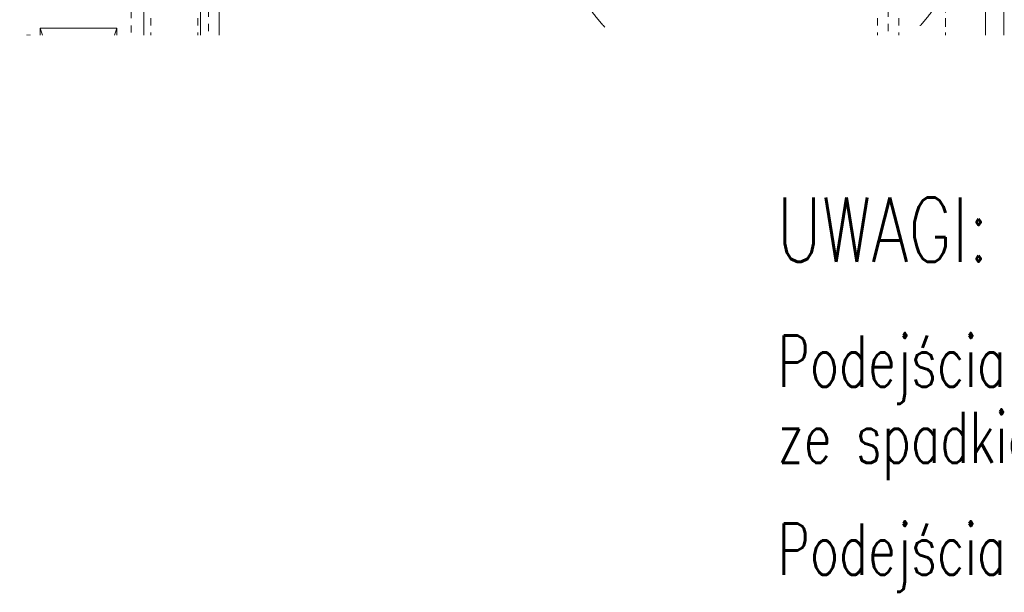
# Model space of a CAD drawing. Extents: x -220312 to -8310, y -91840 to 81907.
# Tile 20 of 128: x -187945 to -184476, y -13463 to -11445. Entities that reach past the tile are written whole.
import ezdxf

# ---------------------------------------------------------------- set-up
doc = ezdxf.new("R2010")
doc.units = 0
doc.header["$MEASUREMENT"] = 0
doc.set_wipeout_variables(frame=1)
for name, pattern in [('Hidden Line', [50, 25, -25]), ('Krawędzie ukryte', [150, 100, -50]), ('Kreski i kropki', [450, 250, -100, 0, -100])]:
    doc.linetypes.add(name, pattern=pattern)
doc.layers.add('#kan_san-op', color=34, linetype='Continuous')
doc.layers.add('#opisy', color=252, linetype='Continuous')
for name, color, linetype, lineweight in [('_MK_TEKST', 3, 'Continuous', 18), ('Arch opisy_Nr_Pióra__21', 7, 'Continuous', 9), ('Arch schody_Nr_Pióra__21', 7, 'Continuous', 9), ('INWENT KONST. DREWNIANA_Nr_Pióra__20', 1, 'Continuous', 100), ('INWENT OPISY_Nr_Pióra__21', 7, 'Continuous', 9), ('INWENT RZĘDNE_Nr_Pióra__21', 7, 'Continuous', 9), ('INWENT WYPOSAŻENIE_Nr_Pióra__21', 7, 'Continuous', 9), ('INWENT. OKNA_Nr_Pióra__101', 8, 'Continuous', 13), ('INWENT.ŚCIANY_Nr_Pióra__101', 8, 'Continuous', 13), ('Inwentaryzacja Konst._Nr_Pióra__101', 8, 'Continuous', 13), ('Istniejące schody_Nr_Pióra__101', 8, 'Continuous', 13), ('PODKŁAD', 252, 'Continuous', 35)]:
    doc.layers.add(name, color=color, linetype=linetype, lineweight=lineweight)
doc.styles.add('GENERATED_STYLE_2', font='txt')
doc.styles.add('GENERATED_STYLE_6', font='txt')
doc.styles.add('ROMANS', font='romans.shx', dxfattribs={"width": 0.85, "height": 0.11})

# ---------------------------------------------------------------- blocks, each defined once
blk = doc.blocks.new('parter')
at = {"layer": 'INWENT RZĘDNE_Nr_Pióra__21', "linetype": 'Continuous'}
for points in [[(-185804, -11952), (-185704, -11952), (-185711.6, -11913.8), (-185733.3, -11881.3), (-185765.7, -11859.7), (-185804, -11852)], [(-185804, -11952), (-185904, -11952), (-185896.4, -11990.3), (-185874.7, -12022.8), (-185842.3, -12044.4), (-185804, -12052)], [(-185504, -13021.3), (-185404, -13021.3), (-185411.6, -12983), (-185433.3, -12950.6), (-185465.7, -12928.9), (-185504, -12921.3)], [(-185504, -13021.3), (-185604, -13021.3), (-185596.4, -13059.5), (-185574.7, -13092), (-185542.3, -13113.7), (-185504, -13121.3)]]:
    blk.add_hatch(color=252, dxfattribs=at).paths.add_polyline_path(points, flags=0)
at = {"layer": 'Arch opisy_Nr_Pióra__21', "color": 252, "linetype": 'Krawędzie ukryte'}
blk.add_circle((-185329.9, -10965.1), 750, dxfattribs=at)
at = {"layer": 'Arch schody_Nr_Pióra__21', "color": 252, "linetype": 'Continuous'}
for p, q in [((-184542.4, -10215.1), (-184542.4, -12815.1)), ((-184477.4, -10215.1), (-184477.4, -12815.1)), ((-187507.4, -11415.1), (-187507.4, -20065.1)), ((-187307.4, -11415.1), (-187307.4, -20065.1)), ((-187307.4, -11745.1), (-187307.4, -17865.1)), ((-186107.4, -11745.1), (-187307.4, -11745.1)), ((-186642.4, -11745.1), (-187307.4, -17865.1)), ((-186642.4, -11745.1), (-186107.4, -17865.1)), ((-186107.4, -11745.1), (-186107.4, -17865.1)), ((-186042.4, -11745.1), (-186107.4, -11745.1)), ((-186042.4, -11745.1), (-186042.4, -17865.1)), ((-184542.4, -11745.1), (-186042.4, -11745.1)), ((-184477.4, -12115.1), (-186042.4, -12115.1)), ((-185259.9, -12115.1), (-184477.4, -12465.1)), ((-185259.9, -12815.1), (-185259.9, -12115.1)), ((-184477.4, -12465.1), (-186042.4, -12465.1)), ((-184477.4, -12815.1), (-186042.4, -12815.1)), ((-184537.4, -12815.1), (-184537.4, -17665.1)), ((-184477.4, -12815.1), (-184477.4, -17665.1))]:
    blk.add_line(p, q, dxfattribs=at)
at = {"layer": 'INWENT KONST. DREWNIANA_Nr_Pióra__20', "color": 252, "linetype": 'Kreski i kropki'}
blk.add_line((-187935.5, -13999.1), (-187901.9, -9994.8), dxfattribs=at)
at = {"layer": 'INWENT RZĘDNE_Nr_Pióra__21', "color": 252, "linetype": 'Continuous'}
for p, q in [((-185804, -12152), (-185804, -11752)), ((-186004, -11952), (-185604, -11952)), ((-185504, -13221.3), (-185504, -12821.3)), ((-185704, -13021.3), (-185304, -13021.3))]:
    blk.add_line(p, q, dxfattribs=at)
for centre in [(-185804, -11952), (-185504, -13021.3)]:
    blk.add_circle(centre, 100, dxfattribs=at)
at = {"layer": 'INWENT WYPOSAŻENIE_Nr_Pióra__21', "color": 252, "linetype": 'Continuous'}
for p, q in [((-187602.4, -11475.1), (-187872.4, -11475.1)), ((-187872.4, -11475.1), (-187872.4, -12305.1)), ((-187872.4, -12305.1), (-187602.4, -11475.1)), ((-187872.4, -11475.1), (-187602.4, -12305.1)), ((-187602.4, -12305.1), (-187602.4, -11475.1)), ((-187872.4, -12305.1), (-187602.4, -12305.1))]:
    blk.add_line(p, q, dxfattribs=at)
at = {"layer": 'INWENT. OKNA_Nr_Pióra__101', "color": 252, "linetype": 'Hidden Line'}
for p, q in [((-187482.4, -12465.1), (-187482.4, -10715.1)), ((-187317.4, -12465.1), (-187317.4, -10715.1)), ((-187242.4, -10715.1), (-187242.4, -12465.1)), ((-187242.4, -12465.1), (-187242.4, -10745.1)), ((-184922.4, -13165.1), (-184922.4, -10745.1)), ((-184922.4, -13165.1), (-184922.4, -10745.1)), ((-184847.4, -13165.1), (-184847.4, -10745.1)), ((-184682.4, -10745.1), (-184682.4, -13165.1)), ((-187279.9, -12385.1), (-187279.9, -10825.1)), ((-184884.9, -13085.1), (-184884.9, -10825.1)), ((-187317.4, -12385.1), (-187242.4, -12385.1)), ((-187482.4, -12725.1), (-187482.4, -14445.1)), ((-187317.4, -14445.1), (-187317.4, -12725.1)), ((-187242.4, -14445.1), (-187242.4, -12725.1)), ((-187242.4, -12725.1), (-187242.4, -14445.1)), ((-187317.4, -12805.1), (-187242.4, -12805.1)), ((-187279.9, -14365.1), (-187279.9, -12805.1)), ((-184922.4, -13085.1), (-184847.4, -13085.1))]:
    blk.add_line(p, q, dxfattribs=at)
at = {"layer": 'INWENT.ŚCIANY_Nr_Pióra__101', "color": 252, "linetype": 'Hidden Line'}
for p, q in [((-187482.4, -12545.1), (-187482.4, -12465.1)), ((-187482.4, -12465.1), (-187242.4, -12465.1)), ((-187242.4, -12465.1), (-187242.4, -12545.1)), ((-187242.4, -12545.1), (-187482.4, -12545.1)), ((-187482.4, -12725.1), (-187482.4, -12645.1)), ((-187482.4, -12645.1), (-187242.4, -12645.1)), ((-187242.4, -12645.1), (-187242.4, -12725.1)), ((-187242.4, -12725.1), (-187482.4, -12725.1)), ((-184922.4, -13165.1), (-184922.4, -13515.1)), ((-184922.4, -13165.1), (-184682.4, -13165.1)), ((-184682.4, -13515.1), (-184682.4, -13165.1))]:
    blk.add_line(p, q, dxfattribs=at)
at = {"layer": 'Inwentaryzacja Konst._Nr_Pióra__101', "color": 252, "linetype": 'Hidden Line'}
for p, q in [((-187482.4, -12595.1), (-187482.4, -12545.1)), ((-187482.4, -12545.1), (-187382.4, -12545.1)), ((-187472.4, -12590.1), (-187468.5, -12555.1)), ((-187468.5, -12555.1), (-187396.3, -12555.1)), ((-187396.3, -12555.1), (-187392.4, -12590.1)), ((-187382.4, -12545.1), (-187382.4, -12595.1)), ((-184862.4, -12545.1), (-184762.4, -12545.1)), ((-184862.4, -12595.1), (-184862.4, -12545.1)), ((-184852.4, -12590.1), (-184848.5, -12555.1)), ((-184848.5, -12555.1), (-184776.3, -12555.1)), ((-184776.3, -12555.1), (-184772.4, -12590.1)), ((-184762.4, -12545.1), (-184762.4, -12595.1)), ((-187482.4, -12595.1), (-187472.4, -12590.1)), ((-187382.4, -12595.1), (-187392.4, -12590.1)), ((-184862.4, -12595.1), (-184852.4, -12590.1)), ((-184762.4, -12595.1), (-184772.4, -12590.1)), ((-187482.4, -12595.1), (-187482.4, -12645.1)), ((-187482.4, -12595.1), (-187472.4, -12600.1)), ((-187472.4, -12600.1), (-187468.5, -12635.1)), ((-187396.3, -12635.1), (-187392.4, -12600.1)), ((-187382.4, -12595.1), (-187392.4, -12600.1)), ((-187382.4, -12645.1), (-187382.4, -12595.1)), ((-184862.4, -12595.1), (-184862.4, -12645.1)), ((-184862.4, -12595.1), (-184852.4, -12600.1)), ((-184852.4, -12600.1), (-184848.5, -12635.1)), ((-184776.3, -12635.1), (-184772.4, -12600.1)), ((-184762.4, -12595.1), (-184772.4, -12600.1)), ((-184762.4, -12645.1), (-184762.4, -12595.1)), ((-187482.4, -12645.1), (-187382.4, -12645.1)), ((-187468.5, -12635.1), (-187396.3, -12635.1)), ((-184862.4, -12645.1), (-184762.4, -12645.1)), ((-184848.5, -12635.1), (-184776.3, -12635.1)), ((-184862.4, -13340.1), (-184862.4, -13290.1)), ((-184862.4, -13290.1), (-184762.4, -13290.1)), ((-184852.4, -13335.1), (-184848.5, -13300.1)), ((-184848.5, -13300.1), (-184776.3, -13300.1)), ((-184776.3, -13300.1), (-184772.4, -13335.1)), ((-184762.4, -13290.1), (-184762.4, -13340.1)), ((-184862.4, -13340.1), (-184852.4, -13335.1)), ((-184862.4, -13340.1), (-184852.4, -13345.1)), ((-184862.4, -13340.1), (-184862.4, -13390.1)), ((-184852.4, -13345.1), (-184848.5, -13380.1)), ((-184776.3, -13380.1), (-184772.4, -13345.1)), ((-184762.4, -13340.1), (-184772.4, -13335.1)), ((-184762.4, -13340.1), (-184772.4, -13345.1)), ((-184762.4, -13390.1), (-184762.4, -13340.1)), ((-184862.4, -13390.1), (-184762.4, -13390.1)), ((-184848.5, -13380.1), (-184776.3, -13380.1))]:
    blk.add_line(p, q, dxfattribs=at)
at = {"layer": 'Istniejące schody_Nr_Pióra__101', "color": 252, "linetype": 'Hidden Line'}
for p, q in [((-187552.4, -10015.1), (-187552.4, -16465.1)), ((-184682.4, -16715.1), (-184682.4, -10015.1))]:
    blk.add_line(p, q, dxfattribs=at)
at = {"layer": 'Arch schody_Nr_Pióra__21', "color": 252, "linetype": 'Continuous', "style": 'GENERATED_STYLE_6'}
for s, p in [('3x15', (-185314.1, -12720.4)), ('35', (-185045.4, -12594.7))]:
    blk.add_text(s, height=160, rotation=90, dxfattribs=at).set_placement(p)
at = {"layer": 'INWENT OPISY_Nr_Pióra__21', "color": 252, "linetype": 'Continuous', "style": 'GENERATED_STYLE_6'}
blk.add_text('ZK', height=160, rotation=90, dxfattribs=at).set_placement((-187659.1, -12019.7))
at = {"layer": 'INWENT RZĘDNE_Nr_Pióra__21', "color": 252, "char_height": 160, "attachment_point": 7, "style": 'GENERATED_STYLE_2'}
for s, insert in [('{-0,04}', (-185672.7, -11791.1)), ('{-0,49}', (-185378.2, -13358.1))]:
    blk.add_mtext(s, dxfattribs=dict(at, insert=insert))

msp = doc.modelspace()

# ---------------------------------------------------------------- block references
at = {"layer": 'PODKŁAD'}
msp.add_blockref('parter', (0, 0), dxfattribs=at)

# ---------------------------------------------------------------- next in the draw order: wipeouts: each hides what was drawn before it
at = {"ltscale": 10}
msp.add_wipeout([(-198285.2, -17981.1), (-198285.2, -11500), (-180501.4, -11500), (-180501.4, -17981.1)], dxfattribs=at).dxf.layer = '#kan_san-op'

# ---------------------------------------------------------------- next in the draw order: texts
at = {"layer": '#opisy', "color": 7, "style": 'ROMANS', "width": 0.7}
for s, p in [('Podejścia kanalizacyjne do przyborów prowadzić ', (-185274.1, -12738.3)), ('ze spadkiem min. 2%%% ', (-185274.1, -13007.2)), ('Podejścia te wykonać z rur do kanalizacji ', (-185274.1, -13400.8))]:
    msp.add_text(s, height=180, dxfattribs=at).set_placement(p)
at = {"layer": '_MK_TEKST', "color": 21, "lineweight": 25, "ltscale": 200, "style": 'ROMANS', "width": 0.75}
msp.add_text('UWAGI:', height=226.12, dxfattribs=at).set_placement((-185278.4, -12298.1))

# ---------------------------------------------------------------- next in the draw order: wipeouts: each hides what was drawn before it
at = {"ltscale": 10}
msp.add_wipeout([(-200770.3, 11108.9), (-198285.2, 10498.9), (-198285.2, -17981.1), (-159380.3, -17981.1), (-158770.3, -18591.1), (-200770.3, -18591.1)], dxfattribs=at).dxf.layer = '#kan_san-op'

doc.saveas('drawing.dxf')
